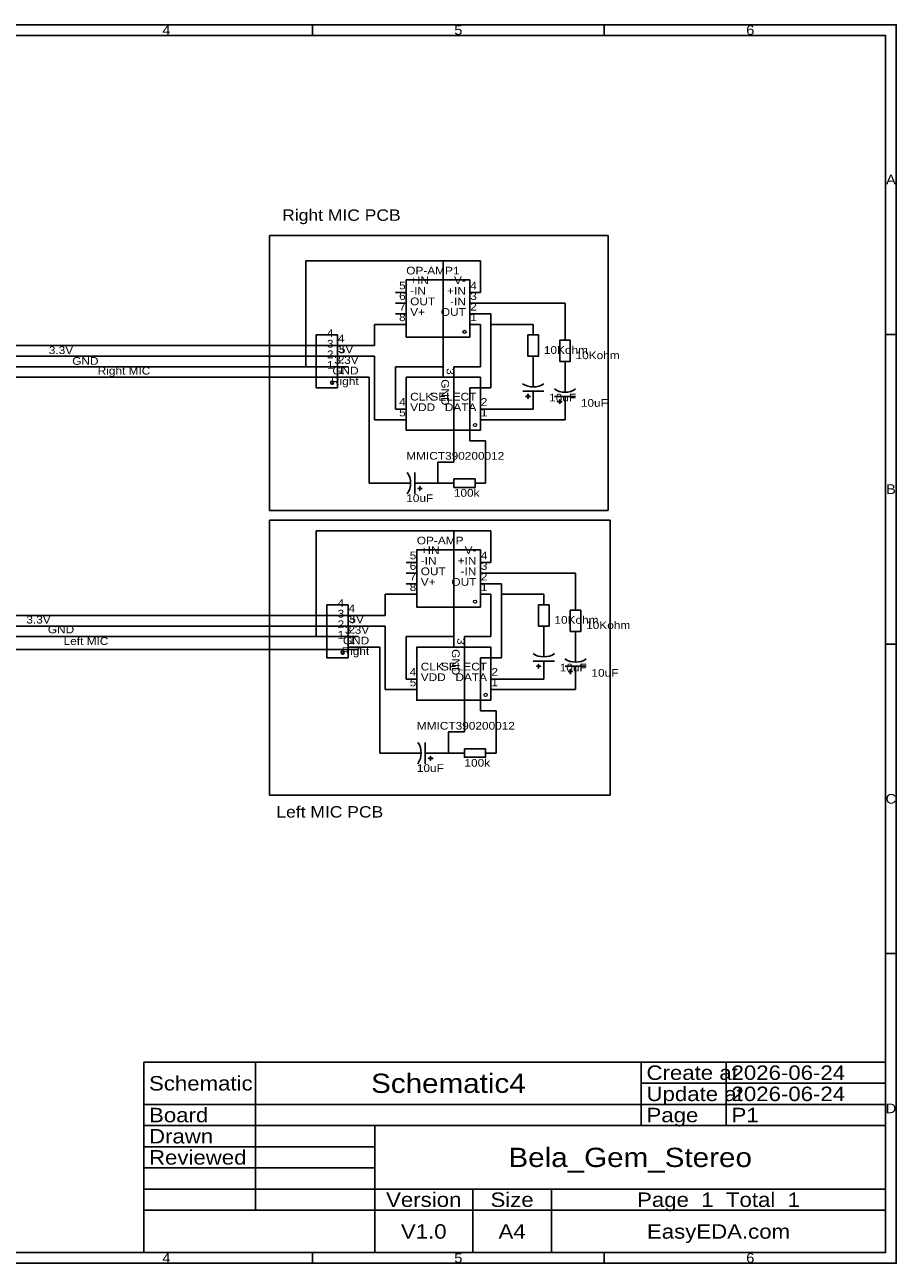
# Model space of a CAD drawing. Header units: millimetres. Extents: x 0 to 420, y 0 to 297.
# Tile 2 of 2: x 211 to 420, y 0 to 297. Entities that reach past the tile are written whole.
import ezdxf
from ezdxf.enums import TextEntityAlignment as Align

# ---------------------------------------------------------------- set-up
doc = ezdxf.new("R2010")
doc.units = ezdxf.units.MM
doc.header["$MEASUREMENT"] = 0
doc.styles.get("Standard").update_dxf_attribs({"font": 'arial.ttf'})

msp = doc.modelspace()

# ---------------------------------------------------------------- linework, layer by layer
at = {"color": 1, "true_color": 0xa00000}
for points in [[(0, 297.18), (0, 0), (420.37, 0), (420.37, 297.18)], [(2.54, 294.64), (2.54, 2.54), (417.83, 2.54), (417.83, 294.64)], [(318.02, 222.23), (318.02, 235.95), (302.78, 235.95), (302.78, 222.23)], [(286.27, 210.04), (286.27, 222.74), (281.19, 222.74), (281.19, 210.04)], [(331.99, 217.66), (334.53, 217.66), (334.53, 222.74), (331.99, 222.74)], [(339.61, 216.39), (342.15, 216.39), (342.15, 221.47), (339.61, 221.47)], [(320.56, 199.88), (320.56, 212.58), (302.78, 212.58), (302.78, 199.88)], [(331.48, 208.01), (332.49, 208.01), (332.49, 208.03), (331.48, 208.03)], [(331.99, 207.5), (332.01, 207.5), (332.01, 208.52), (331.99, 208.52)], [(339.1, 206.74), (340.11, 206.74), (340.11, 206.76), (339.1, 206.76)], [(339.61, 206.23), (339.63, 206.23), (339.63, 207.25), (339.61, 207.25)], [(314.21, 188.2), (314.21, 186.17), (319.29, 186.17), (319.29, 188.2)], [(306.59, 185.91), (306.59, 185.94), (305.57, 185.94), (305.57, 185.91)], [(306.08, 185.4), (306.08, 186.42), (306.05, 186.42), (306.05, 185.4)], [(320.56, 157.46), (320.56, 171.18), (305.32, 171.18), (305.32, 157.46)], [(288.81, 145.27), (288.81, 157.97), (283.73, 157.97), (283.73, 145.27)], [(334.53, 152.89), (337.07, 152.89), (337.07, 157.97), (334.53, 157.97)], [(342.15, 151.62), (344.69, 151.62), (344.69, 156.7), (342.15, 156.7)], [(323.1, 135.11), (323.1, 147.81), (305.32, 147.81), (305.32, 135.11)], [(334.02, 143.24), (335.03, 143.24), (335.03, 143.26), (334.02, 143.26)], [(334.53, 142.73), (334.55, 142.73), (334.55, 143.75), (334.53, 143.75)], [(341.64, 141.97), (342.65, 141.97), (342.65, 141.99), (341.64, 141.99)], [(342.15, 141.46), (342.17, 141.46), (342.17, 142.48), (342.15, 142.48)], [(316.75, 123.43), (316.75, 121.4), (321.83, 121.4), (321.83, 123.43)], [(309.13, 121.14), (309.13, 121.17), (308.11, 121.17), (308.11, 121.14)], [(308.62, 120.63), (308.62, 121.65), (308.59, 121.65), (308.59, 120.63)]]:
    msp.add_lwpolyline(points, close=True, dxfattribs=at)
for points in [[(280.25, 297.18), (280.25, 294.64)], [(350.31, 297.18), (350.31, 294.64)], [(420.37, 222.88), (417.83, 222.88)], [(330.72, 209.28), (335.8, 209.28)], [(338.34, 208.01), (343.42, 208.01)], [(304.81, 184.64), (304.81, 189.72)], [(420.37, 148.59), (417.83, 148.59)], [(333.26, 144.51), (338.34, 144.51)], [(340.88, 143.24), (345.96, 143.24)], [(307.35, 119.87), (307.35, 124.95)], [(420.37, 74.3), (417.83, 74.3)], [(266.64, 48.26), (239.78, 48.26)], [(239.78, 48.26), (239.78, 38.1)], [(266.64, 38.1), (266.64, 48.26)], [(359.17, 48.26), (266.64, 48.26)], [(266.64, 48.26), (266.64, 38.1)], [(359.17, 38.1), (359.17, 48.26)], [(379.58, 48.26), (359.17, 48.26)], [(359.17, 48.26), (359.17, 43.18)], [(379.58, 43.18), (379.58, 48.26)], [(417.83, 48.26), (379.58, 48.26)], [(379.58, 48.26), (379.58, 43.18)], [(417.83, 43.18), (417.83, 48.26)], [(359.17, 43.18), (379.58, 43.18)], [(379.58, 43.18), (359.17, 43.18)], [(359.17, 43.18), (359.17, 38.1)], [(379.58, 43.18), (417.83, 43.18)], [(379.58, 38.1), (379.58, 43.18)], [(417.83, 43.18), (379.58, 43.18)], [(379.58, 43.18), (379.58, 38.1)], [(417.83, 38.1), (417.83, 43.18)], [(239.78, 38.1), (266.64, 38.1)], [(266.64, 38.1), (239.78, 38.1)], [(239.78, 38.1), (239.78, 33.02)], [(266.64, 38.1), (359.17, 38.1)], [(266.64, 33.02), (266.64, 38.1)], [(359.17, 38.1), (266.64, 38.1)], [(266.64, 38.1), (266.64, 33.02)], [(359.17, 38.1), (379.58, 38.1)], [(359.17, 33.02), (359.17, 38.1)], [(379.58, 38.1), (359.17, 38.1)], [(359.17, 38.1), (359.17, 33.02)], [(379.58, 38.1), (417.83, 38.1)], [(379.58, 33.02), (379.58, 38.1)], [(417.83, 38.1), (379.58, 38.1)], [(379.58, 38.1), (379.58, 33.02)], [(417.83, 33.02), (417.83, 38.1)], [(239.78, 33.02), (266.64, 33.02)], [(266.64, 33.02), (239.78, 33.02)], [(239.78, 33.02), (239.78, 27.94)], [(266.64, 33.02), (359.17, 33.02)], [(266.64, 27.94), (266.64, 33.02)], [(295.21, 33.02), (266.64, 33.02)], [(266.64, 33.02), (266.64, 27.94)], [(295.21, 27.94), (295.21, 33.02)], [(417.83, 33.02), (295.21, 33.02)], [(295.21, 33.02), (295.21, 17.78)], [(359.17, 33.02), (379.58, 33.02)], [(379.58, 33.02), (417.83, 33.02)], [(417.83, 17.78), (417.83, 33.02)], [(239.78, 27.94), (266.64, 27.94)], [(266.64, 27.94), (239.78, 27.94)], [(239.78, 27.94), (239.78, 22.86)], [(266.64, 27.94), (295.21, 27.94)], [(266.64, 22.86), (266.64, 27.94)], [(295.21, 27.94), (266.64, 27.94)], [(266.64, 27.94), (266.64, 22.86)], [(295.21, 22.86), (295.21, 27.94)], [(239.78, 22.86), (266.64, 22.86)], [(266.64, 22.86), (239.78, 22.86)], [(239.78, 22.86), (239.78, 17.78)], [(266.64, 22.86), (295.21, 22.86)], [(266.64, 17.78), (266.64, 22.86)], [(295.21, 22.86), (266.64, 22.86)], [(266.64, 22.86), (266.64, 17.78)], [(295.21, 17.78), (295.21, 22.86)], [(239.78, 17.78), (266.64, 17.78)], [(266.64, 17.78), (239.78, 17.78)], [(239.78, 17.78), (239.78, 12.7)], [(266.64, 17.78), (295.21, 17.78)], [(266.64, 12.7), (266.64, 17.78)], [(295.21, 17.78), (266.64, 17.78)], [(266.64, 17.78), (266.64, 12.7)], [(295.21, 17.78), (417.83, 17.78)], [(295.21, 12.7), (295.21, 17.78)], [(318.75, 17.78), (295.21, 17.78)], [(295.21, 17.78), (295.21, 12.7)], [(318.75, 12.7), (318.75, 17.78)], [(337.62, 17.78), (318.75, 17.78)], [(318.75, 17.78), (318.75, 12.7)], [(337.62, 12.7), (337.62, 17.78)], [(417.83, 17.78), (337.62, 17.78)], [(337.62, 17.78), (337.62, 12.7)], [(417.83, 12.7), (417.83, 17.78)], [(239.78, 12.7), (266.64, 12.7)], [(295.21, 12.7), (239.78, 12.7)], [(239.78, 12.7), (239.78, 2.54)], [(266.64, 12.7), (295.21, 12.7)], [(295.21, 12.7), (318.75, 12.7)], [(295.21, 2.54), (295.21, 12.7)], [(318.75, 12.7), (295.21, 12.7)], [(295.21, 12.7), (295.21, 2.54)], [(318.75, 12.7), (337.62, 12.7)], [(318.75, 2.54), (318.75, 12.7)], [(337.62, 12.7), (318.75, 12.7)], [(318.75, 12.7), (318.75, 2.54)], [(337.62, 12.7), (417.83, 12.7)], [(337.62, 2.54), (337.62, 12.7)], [(417.83, 12.7), (337.62, 12.7)], [(337.62, 12.7), (337.62, 2.54)], [(417.83, 2.54), (417.83, 12.7)], [(239.78, 2.54), (295.21, 2.54)], [(280.25, 0), (280.25, 2.54)], [(295.21, 2.54), (318.75, 2.54)], [(318.75, 2.54), (337.62, 2.54)], [(337.62, 2.54), (417.83, 2.54)], [(350.31, 0), (350.31, 2.54)]]:
    msp.add_lwpolyline(points, dxfattribs=at)
at = {"color": 1, "true_color": 0x000000}
for points in [[(269.99, 246.6), (269.99, 180.66), (351.21, 180.66), (351.21, 246.6)], [(269.99, 178.27), (269.99, 112.34), (351.69, 112.34), (351.69, 178.27)]]:
    msp.add_lwpolyline(points, close=True, dxfattribs=at)
at = {"color": 1, "true_color": 0x330000}
for points in [[(278.65, 215.12), (278.65, 240.52)], [(278.65, 240.52), (311.67, 240.52)], [(320.56, 240.52), (311.67, 240.52)], [(311.67, 215.12), (311.67, 240.52)], [(320.56, 232.9), (320.56, 240.52)], [(176.66, 215.12), (278.65, 215.12)], [(278.65, 215.12), (288.81, 215.12)], [(300.24, 215.12), (311.67, 215.12)], [(300.24, 204.96), (300.24, 215.12)], [(281.19, 150.35), (281.19, 175.75)], [(281.19, 175.75), (314.21, 175.75)], [(323.1, 175.75), (314.21, 175.75)], [(314.21, 150.35), (314.21, 175.75)], [(323.1, 168.13), (323.1, 175.75)], [(178.47, 150.35), (281.19, 150.35)], [(281.19, 150.35), (291.35, 150.35)], [(302.78, 150.35), (314.21, 150.35)], [(302.78, 140.19), (302.78, 150.35)]]:
    msp.add_lwpolyline(points, dxfattribs=at)
at = {"color": 1, "true_color": 0x880000}
for points in [[(300.24, 232.9), (302.78, 232.9)], [(320.56, 232.9), (318.02, 232.9)], [(300.24, 230.36), (302.78, 230.36)], [(320.56, 230.36), (318.02, 230.36)], [(300.24, 227.82), (302.78, 227.82)], [(320.56, 227.82), (318.02, 227.82)], [(300.24, 225.28), (302.78, 225.28)], [(320.56, 225.28), (318.02, 225.28)], [(333.26, 225.28), (333.26, 222.74)], [(340.88, 224.01), (340.88, 221.47)], [(288.81, 220.2), (286.27, 220.2)], [(288.81, 217.66), (286.27, 217.66)], [(333.26, 215.12), (333.26, 217.66)], [(288.81, 215.12), (286.27, 215.12)], [(311.67, 215.12), (311.67, 212.58)], [(333.26, 215.12), (333.26, 210.3)], [(340.88, 213.85), (340.88, 216.39)], [(288.81, 212.58), (286.27, 212.58)], [(340.88, 213.85), (340.88, 209.03)], [(333.26, 204.96), (333.26, 209.28)], [(340.88, 203.69), (340.88, 208.01)], [(300.24, 204.96), (302.78, 204.96)], [(300.24, 202.42), (302.78, 202.42)], [(323.1, 204.96), (320.56, 204.96)], [(323.1, 202.42), (320.56, 202.42)], [(298.97, 187.18), (303.79, 187.18)], [(309.13, 187.18), (304.81, 187.18)], [(311.67, 187.18), (314.21, 187.18)], [(321.83, 187.18), (319.29, 187.18)], [(302.78, 168.13), (305.32, 168.13)], [(323.1, 168.13), (320.56, 168.13)], [(302.78, 165.59), (305.32, 165.59)], [(323.1, 165.59), (320.56, 165.59)], [(302.78, 163.05), (305.32, 163.05)], [(302.78, 160.51), (305.32, 160.51)], [(323.1, 163.05), (320.56, 163.05)], [(323.1, 160.51), (320.56, 160.51)], [(335.8, 160.51), (335.8, 157.97)], [(343.42, 159.24), (343.42, 156.7)], [(291.35, 155.43), (288.81, 155.43)], [(291.35, 152.89), (288.81, 152.89)], [(335.8, 150.35), (335.8, 152.89)], [(343.42, 149.08), (343.42, 151.62)], [(291.35, 150.35), (288.81, 150.35)], [(314.21, 150.35), (314.21, 147.81)], [(335.8, 150.35), (335.8, 145.53)], [(343.42, 149.08), (343.42, 144.26)], [(291.35, 147.81), (288.81, 147.81)], [(335.8, 140.19), (335.8, 144.51)], [(343.42, 138.92), (343.42, 143.24)], [(302.78, 140.19), (305.32, 140.19)], [(325.64, 140.19), (323.1, 140.19)], [(302.78, 137.65), (305.32, 137.65)], [(325.64, 137.65), (323.1, 137.65)], [(301.51, 122.41), (306.33, 122.41)], [(311.67, 122.41), (307.35, 122.41)], [(314.21, 122.41), (316.75, 122.41)], [(324.37, 122.41), (321.83, 122.41)]]:
    msp.add_lwpolyline(points, dxfattribs=at)
at = {"color": 1, "true_color": 0x008800}
for points in [[(340.88, 230.36), (320.56, 230.36)], [(340.88, 230.36), (340.88, 224.01)], [(320.56, 227.82), (323.1, 227.82)], [(323.1, 227.82), (323.1, 225.28)], [(320.56, 225.28), (320.56, 215.12)], [(333.26, 225.28), (323.1, 225.28)], [(323.1, 225.28), (323.1, 210.04)], [(314.21, 215.12), (320.56, 215.12)], [(314.21, 192.26), (314.21, 215.12)], [(323.1, 210.04), (318.02, 210.04)], [(318.02, 197.34), (318.02, 210.04)], [(333.26, 204.96), (323.1, 204.96)], [(323.1, 202.42), (340.88, 202.42)], [(340.88, 203.69), (340.88, 202.42)], [(321.83, 197.34), (318.02, 197.34)], [(321.83, 197.34), (321.83, 187.18)], [(314.21, 192.26), (310.4, 192.26)], [(310.4, 192.26), (310.4, 187.18)], [(310.4, 187.18), (309.13, 187.18)], [(310.4, 187.18), (311.67, 187.18)], [(343.42, 165.59), (323.1, 165.59)], [(343.42, 165.59), (343.42, 159.24)], [(323.1, 163.05), (325.64, 163.05)], [(323.1, 160.51), (323.1, 150.35)], [(325.64, 163.05), (325.64, 160.51)], [(335.8, 160.51), (325.64, 160.51)], [(325.64, 160.51), (325.64, 145.27)], [(316.75, 150.35), (323.1, 150.35)], [(316.75, 127.49), (316.75, 150.35)], [(325.64, 145.27), (320.56, 145.27)], [(320.56, 132.57), (320.56, 145.27)], [(335.8, 140.19), (325.64, 140.19)], [(325.64, 137.65), (343.42, 137.65)], [(343.42, 138.92), (343.42, 137.65)], [(324.37, 132.57), (320.56, 132.57)], [(324.37, 132.57), (324.37, 122.41)], [(316.75, 127.49), (312.94, 127.49)], [(312.94, 127.49), (312.94, 122.41)], [(312.94, 122.41), (311.67, 122.41)], [(312.94, 122.41), (314.21, 122.41)]]:
    msp.add_lwpolyline(points, dxfattribs=at)
at = {"color": 1, "true_color": 0xcc0000}
for points in [[(295.16, 220.2), (295.16, 225.28)], [(295.16, 225.28), (300.24, 225.28)], [(153.61, 220.2), (288.81, 220.2)], [(288.81, 220.2), (295.16, 220.2)], [(297.7, 155.43), (297.7, 160.51)], [(297.7, 160.51), (302.78, 160.51)], [(291.35, 155.43), (174.24, 155.43)], [(291.35, 155.43), (297.7, 155.43)]]:
    msp.add_lwpolyline(points, dxfattribs=at)
at = {"color": 1, "true_color": 0x3300ff}
for points in [[(174.35, 217.66), (288.81, 217.66)], [(288.81, 217.66), (295.16, 217.66)], [(295.16, 217.66), (295.16, 202.42)], [(295.16, 202.42), (300.24, 202.42)], [(176.33, 152.89), (291.35, 152.89)], [(291.35, 152.89), (297.7, 152.89)], [(297.7, 152.89), (297.7, 137.65)], [(297.7, 137.65), (302.78, 137.65)]]:
    msp.add_lwpolyline(points, dxfattribs=at)
at = {"color": 1, "true_color": 0x3333ff}
for points in [[(178.96, 212.58), (288.81, 212.58)], [(288.81, 212.58), (293.89, 212.58)], [(293.89, 212.58), (293.89, 187.18)], [(298.97, 187.18), (293.89, 187.18)]]:
    msp.add_lwpolyline(points, dxfattribs=at)
at = {"color": 1, "true_color": 0x660000}
for points in [[(291.35, 147.28), (180.6, 147.28)], [(291.35, 147.81), (291.35, 147.28)], [(296.43, 147.81), (291.35, 147.81)], [(296.43, 147.81), (296.43, 122.41)], [(301.51, 122.41), (296.43, 122.41)]]:
    msp.add_lwpolyline(points, dxfattribs=at)
at = {"color": 1, "lineweight": 0, "true_color": 0xa00000}
for centre in [(316.75, 223.5), (316.75, 223.5), (319.29, 201.15), (319.29, 158.73), (319.29, 158.73), (321.83, 136.38)]:
    msp.add_circle(centre, 0.381, dxfattribs=at)
at = {"color": 1, "true_color": 0xa00000}
for centre, radius, start, end in [((333.11, 214.43), 4.14, 234.6126, 271.9889), ((333.42, 214.38), 4.09, 267.7601, 305.6383), ((340.73, 213.16), 4.14, 234.6126, 271.9889), ((341.04, 213.11), 4.09, 267.7601, 305.6383), ((299.71, 187.34), 4.09, 357.7601, 395.6383), ((299.66, 187.04), 4.14, 324.6126, 361.9889), ((335.65, 149.66), 4.14, 234.6126, 271.9889), ((335.96, 149.61), 4.09, 267.7601, 305.6383), ((343.27, 148.39), 4.14, 234.6126, 271.9889), ((343.58, 148.34), 4.09, 267.7601, 305.6383), ((302.25, 122.57), 4.09, 357.7601, 395.6383), ((302.2, 122.27), 4.14, 324.6126, 361.9889)]:
    msp.add_arc(centre, radius, start, end, dxfattribs=at)
at = {"true_color": 0xa00000}
for centre in [(285, 211.31), (287.54, 146.54)]:
    msp.add_ellipse(centre, major_axis=(0.381, 0), ratio=1, dxfattribs=at)

# ---------------------------------------------------------------- texts
at = {"color": 1, "true_color": 0xa00000, "width": 1.1}
for s, height, p in [('4', 2.31, (245.22, 295.91)), ('5', 2.31, (315.28, 295.91)), ('6', 2.31, (385.34, 295.91)), ('A', 2.31, (419.1, 260.03)), ('B', 2.31, (419.1, 185.74)), ('C', 2.31, (419.1, 111.44)), ('Schematic4', 4.623, (312.9, 43.18)), ('D', 2.31, (419.1, 37.15)), ('Bela_Gem_Stereo', 4.6228, (356.52, 25.4)), ('Version', 3.467, (306.98, 15.24)), ('Size', 3.467, (328.18, 15.24)), ('Page  1  Total  1', 3.4671, (377.72, 15.24)), ('V1.0', 3.467, (306.98, 7.62)), ('A4', 3.467, (328.18, 7.62)), ('EasyEDA.com', 3.4671, (377.72, 7.62)), ('4', 2.31, (245.22, 1.27)), ('5', 2.31, (315.28, 1.27)), ('6', 2.31, (385.34, 1.27))]:
    msp.add_text(s, height=height, dxfattribs=at).set_placement(p, align=Align.MIDDLE_CENTER)
at = {"color": 1, "true_color": 0x000000, "width": 1.1}
for s, height, p in [('Right MIC PCB', 2.73, (273.01, 249.32)), ('+IN', 1.849, (303.72, 234.4)), ('4', 1.85, (318.14, 233.13)), ('-IN', 1.849, (303.72, 231.86)), ('3', 1.85, (318.14, 230.59)), ('V+', 1.849, (303.72, 226.78)), ('OUT', 1.849, (303.72, 229.32)), ('2', 1.85, (318.14, 228.05)), ('1', 1.85, (318.14, 225.51)), ('3.3V', 1.849, (217, 217.61)), ('4', 1.85, (286.39, 220.43)), ('3', 1.85, (286.39, 217.89)), ('GND', 1.849, (222.62, 215.03)), ('2', 1.85, (286.39, 215.35)), ('Right MIC', 1.849, (228.72, 212.69)), ('1', 1.85, (286.39, 212.81)), ('CLK', 1.849, (303.72, 206.46)), ('VDD', 1.849, (303.72, 203.92)), ('2', 1.85, (320.68, 205.19)), ('1', 1.85, (320.68, 202.65)), ('+IN', 1.849, (306.26, 169.63)), ('-IN', 1.849, (306.26, 167.09)), ('4', 1.85, (320.68, 168.36)), ('OUT', 1.849, (306.26, 164.55)), ('3', 1.85, (320.68, 165.82)), ('V+', 1.849, (306.26, 162.01)), ('2', 1.85, (320.68, 163.28)), ('1', 1.85, (320.68, 160.74)), ('4', 1.85, (288.93, 155.66)), ('3.3V', 1.849, (211.61, 152.95)), ('3', 1.85, (288.93, 153.12)), ('GND', 1.849, (216.77, 150.61)), ('2', 1.85, (288.93, 150.58)), ('Left MIC', 1.849, (220.55, 147.82)), ('1', 1.85, (288.93, 148.04)), ('CLK', 1.849, (306.26, 141.69)), ('2', 1.85, (323.22, 140.42)), ('VDD', 1.849, (306.26, 139.15)), ('1', 1.85, (323.22, 137.88)), ('Left MIC PCB', 2.73, (271.61, 106.13))]:
    msp.add_text(s, height=height, dxfattribs=at).set_placement(p, align=Align.BOTTOM_LEFT)
at = {"color": 1, "true_color": 0x000080, "width": 1.1}
for s, height, p in [('OP-AMP1', 1.849, (302.78, 236.71)), ('10Kohm', 1.849, (335.8, 217.66)), ('10Kohm', 1.849, (343.42, 216.39)), ('10uF', 1.849, (337.07, 206.23)), ('10uF', 1.849, (344.69, 204.96)), ('MMICT390200012', 1.8491, (302.78, 192.26)), ('10uF', 1.849, (302.78, 182.1)), ('100k', 1.849, (314.21, 183.37)), ('OP-AMP', 1.849, (305.32, 171.94)), ('10Kohm', 1.849, (338.34, 152.89)), ('10Kohm', 1.849, (345.96, 151.62)), ('10uF', 1.849, (339.61, 141.46)), ('10uF', 1.849, (347.23, 140.19)), ('MMICT390200012', 1.8491, (305.32, 127.49)), ('10uF', 1.849, (305.32, 117.33)), ('100k', 1.849, (316.75, 118.6))]:
    msp.add_text(s, height=height, dxfattribs=at).set_placement(p, align=Align.BOTTOM_LEFT)
at = {"color": 1, "true_color": 0x000000, "width": 1.1}
for s, height, p in [('5', 1.85, (302.65, 233.13)), ('V-', 1.849, (317.08, 234.4)), ('6', 1.85, (302.65, 230.59)), ('+IN', 1.849, (317.08, 231.86)), ('7', 1.85, (302.65, 228.05)), ('OUT', 1.849, (317.08, 226.78)), ('-IN', 1.849, (317.08, 229.32)), ('8', 1.85, (302.65, 225.51)), ('4', 1.85, (285.33, 221.7)), ('3', 1.85, (285.33, 219.16)), ('2', 1.85, (285.33, 216.62)), ('1', 1.85, (285.33, 214.08)), ('SELECT', 1.849, (319.62, 206.46)), ('4', 1.85, (302.65, 205.19)), ('5', 1.85, (302.65, 202.65)), ('DATA', 1.849, (319.62, 203.92)), ('5', 1.85, (305.19, 168.36)), ('+IN', 1.849, (319.62, 167.09)), ('V-', 1.849, (319.62, 169.63)), ('6', 1.85, (305.19, 165.82)), ('-IN', 1.849, (319.62, 164.55)), ('7', 1.85, (305.19, 163.28)), ('OUT', 1.849, (319.62, 162.01)), ('8', 1.85, (305.19, 160.74)), ('4', 1.85, (287.87, 156.93)), ('3', 1.85, (287.87, 154.39)), ('2', 1.85, (287.87, 151.85)), ('1', 1.85, (287.87, 149.31)), ('4', 1.85, (305.19, 140.42)), ('SELECT', 1.849, (322.16, 141.69)), ('5', 1.85, (305.19, 137.88)), ('DATA', 1.849, (322.16, 139.15))]:
    msp.add_text(s, height=height, dxfattribs=at).set_placement(p, align=Align.BOTTOM_RIGHT)
for s, p in [('5V', (290.08, 220.2)), ('3.3V', (291.35, 217.66)), ('GND', (291.35, 215.12)), ('Right', (291.35, 212.58)), ('5V', (292.62, 155.43)), ('3.3V', (293.89, 152.89)), ('GND', (293.89, 150.35)), ('Right', (293.89, 147.81))]:
    msp.add_text(s, height=1.849, dxfattribs=at).set_placement(p, align=Align.TOP_RIGHT)
for p in [(311.92, 213.19), (314.46, 148.42)]:
    msp.add_text('3', height=1.85, rotation=270, dxfattribs=at).set_placement(p, align=Align.BOTTOM_RIGHT)
for p in [(310.65, 212.13), (313.19, 147.36)]:
    msp.add_text('GND', height=1.849, rotation=270, dxfattribs=at).set_placement(p, align=Align.BOTTOM_LEFT)
at = {"color": 1, "true_color": 0xa00000, "width": 1.1}
for s, p in [('Schematic', (241.05, 43.18)), ('Create at', (360.44, 45.72)), ('2026-06-24', (380.85, 45.72)), ('Update at', (360.44, 40.64)), ('2026-06-24', (380.85, 40.64)), ('Board', (241.05, 35.56)), ('Page', (360.44, 35.56)), ('P1', (380.85, 35.56)), ('Drawn', (241.05, 30.48)), ('Reviewed', (241.05, 25.4))]:
    msp.add_text(s, height=3.467, dxfattribs=at).set_placement(p, align=Align.MIDDLE_LEFT)

doc.saveas('drawing.dxf')
